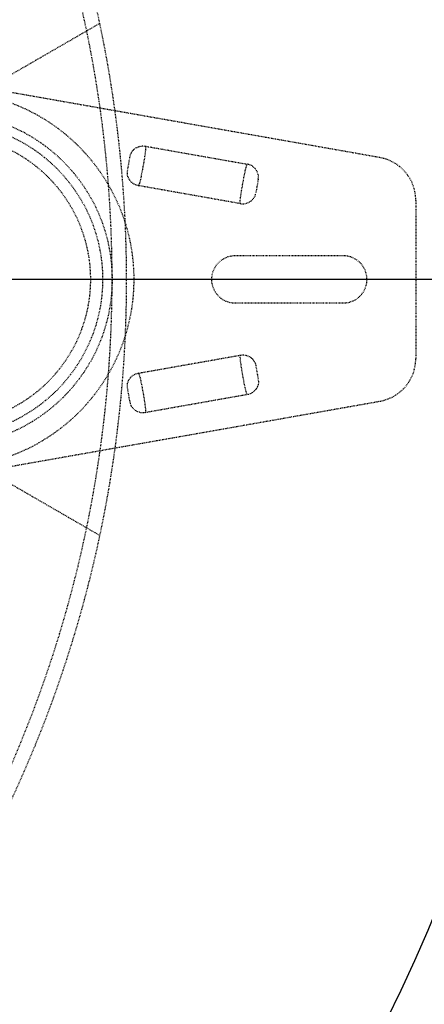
# Model space of a CAD drawing. Header units: millimetres. Extents: x -24622 to 2009, y -1603 to 2074.
# Tile 218 of 256: x 778 to 834, y 1605 to 1741. Entities that reach past the tile are written whole.
import ezdxf
from ezdxf.lldxf.tags import DXFTag

# ---------------------------------------------------------------- set-up
doc = ezdxf.new("R2010")
doc.units = ezdxf.units.MM
doc.linetypes.add('HIDDEN', pattern=[0.2, 0.1, -0.1])
doc.layers.add('DEFAULT_2', color=8, linetype='HIDDEN')
tags = doc.linetypes.add('CENTER', pattern=[2, 1.25, -0.25, 0.25, -0.25]).pattern_tags.tags
tags[10:11] = [DXFTag(74, 4), DXFTag(75, 0), DXFTag(340, '0'), DXFTag(46, 1.0), DXFTag(50, 0.0), DXFTag(44, 0.0), DXFTag(45, 0.0)]
tags[8:9] = [DXFTag(74, 4), DXFTag(75, 0), DXFTag(340, '0'), DXFTag(46, 1.0), DXFTag(50, 0.0), DXFTag(44, 0.0), DXFTag(45, 0.0)]
tags[6:7] = [DXFTag(74, 4), DXFTag(75, 0), DXFTag(340, '0'), DXFTag(46, 1.0), DXFTag(50, 0.0), DXFTag(44, 0.0), DXFTag(45, 0.0)]
tags[4:5] = [DXFTag(74, 4), DXFTag(75, 0), DXFTag(340, '0'), DXFTag(46, 1.0), DXFTag(50, 0.0), DXFTag(44, 0.0), DXFTag(45, 0.0)]
doc.dimstyles.new('副本 12', dxfattribs={"dimtxt": 12, "dimasz": 6, "dimexe": 1, "dimexo": 1.2, "dimgap": 2, "dimtad": 0, "dimtxsty": 'Standard', "dimblk": 'OPEN30', "dimcen": 0, "dimclrd": 5, "dimclre": 3, "dimclrt": 256, "dimadec": 0, "dimazin": 2, "dimtm": 1e-09, "dimtfac": 0.6, "dimtofl": 0, "dimtmove": 0, "dimatfit": 3, "dimldrblk": 'OPEN30', "dimfxl": 0, "dimtolj": 1, "dimarcsym": 0})

# ---------------------------------------------------------------- blocks, each defined once
blk = doc.blocks.new('_Open30')
at = {"color": 0, "linetype": 'ByBlock', "lineweight": -2}
for p, q in [((-1, 0.268), (0, 0)), ((0, 0), (-1, -0.268)), ((0, 0), (-1, 0))]:
    blk.add_line(p, q, dxfattribs=at)
blk = doc.blocks.new('*D157')
at = {"color": 5, "linetype": 'ByBlock', "lineweight": -2}
blk.add_line((796.47, 1521.23), (785.21, 1533.14), dxfattribs=at)
at = {"layer": 'Defpoints', "color": 0, "linetype": 'ByBlock'}
for p in [(465.19, 1871.88), (781.09, 1537.51)]:
    blk.add_point(p, dxfattribs=at)
at = {"color": 5, "linetype": 'ByBlock', "lineweight": -2, "xscale": 6, "yscale": 6, "zscale": 6, "rotation": 133.3724293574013}
blk.add_blockref('_Open30', (781.09, 1537.51), dxfattribs=at)
at = {"linetype": 'ByBlock', "insert": (812.26, 1504.51), "char_height": 12, "attachment_point": 5, "rotation": 313.3724}
blk.add_mtext('\\A1;∅460', dxfattribs=at)

msp = doc.modelspace()

# ---------------------------------------------------------------- linework, layer by layer
at = {"color": 1, "linetype": 'CENTER', "ltscale": 233.68}
msp.add_line((876.144, 1704.694), (370.144, 1704.694), dxfattribs=at)
at = {"color": 7, "linetype": 'Continuous'}
for centre, radius, start, end in [((639.144, 1704.694), 214, 0, 180), ((623.144, 1704.694), 230, 286.94105, 0)]:
    msp.add_arc(centre, radius, start, end, dxfattribs=at)
at = {"layer": 'DEFAULT_2', "color": 8, "linetype": 'HIDDEN'}
for p, q in [((758.144, 1722.014), (789.422, 1740.073)), ((828.186, 1721.523), (772.832, 1731.284)), ((795.752, 1723.101), (809.84, 1720.617)), ((793.278, 1719.709), (793.625, 1721.678)), ((811.352, 1718.553), (811.004, 1716.583)), ((808.878, 1715.16), (794.79, 1717.644)), ((833.144, 1715.615), (833.144, 1693.773)), ((823.144, 1707.944), (808.144, 1707.944)), ((808.144, 1701.444), (823.144, 1701.444)), ((794.79, 1691.744), (808.878, 1694.228)), ((811.004, 1692.805), (811.352, 1690.835)), ((793.625, 1687.71), (793.278, 1689.679)), ((809.84, 1688.771), (795.752, 1686.286)), ((789.422, 1669.315), (758.144, 1687.373)), ((772.832, 1678.104), (828.186, 1687.864))]:
    msp.add_line(p, q, dxfattribs=at)
for radius in [26, 23, 21.688, 20]:
    msp.add_circle((768.144, 1704.694), radius, dxfattribs=at)
for centre, radius, start, end in [((623.144, 1704.694), 170, 275.40872, 180), ((623.144, 1704.694), 168, 0, 180), ((827.144, 1715.615), 6, 0, 80), ((808.144, 1704.694), 3.25, 90, 270), ((823.144, 1704.694), 3.25, 270, 90), ((623.144, 1704.694), 168, 274.85842, 0), ((827.144, 1693.773), 6, 280, 0)]:
    msp.add_arc(centre, radius, start, end, dxfattribs=at)
for points, start_tangent, end_tangent in [([(793.625, 1721.678), (793.891, 1722.331), (794.393, 1722.827), (795.046, 1723.094), (795.752, 1723.101)], (0.1736482, 0.9848078), (0.9848673, -0.1733101)), ([(795.752, 1723.102), (795.758, 1722.656), (795.688, 1722.01), (795.416, 1720.347), (795.259, 1719.48), (795.103, 1718.692), (794.948, 1718.061), (794.79, 1717.644)], (0.1467629, -0.9891717), (-0.4755661, -0.87968)), ([(794.79, 1717.644), (794.129, 1717.892), (793.606, 1718.367), (793.304, 1719.004), (793.278, 1719.709)], (-0.9848304, 0.1735196), (0.1736482, 0.9848078)), ([(808.878, 1715.16), (808.871, 1715.605), (808.942, 1716.252), (809.065, 1717.046), (809.214, 1717.915), (809.371, 1718.781), (809.527, 1719.57), (809.682, 1720.201), (809.84, 1720.617)], (-0.1467207, 0.989178), (0.4759236, 0.8794866)), ([(811.352, 1718.553), (811.022, 1719.894), (809.84, 1720.617)], (0.1736482, 0.9848078), (-0.9848037, 0.1736712)), ([(808.878, 1715.16), (810.236, 1715.435), (811.004, 1716.583)], (0.9848252, -0.1735494), (0.1736482, 0.9848078)), ([(809.84, 1688.77), (809.682, 1689.187), (809.526, 1689.819), (809.371, 1690.607), (809.214, 1691.474), (809.065, 1692.342), (808.942, 1693.137), (808.871, 1693.783), (808.878, 1694.228)], (-0.4761887, 0.8793431), (0.14642, 0.9892225)), ([(808.878, 1694.228), (809.583, 1694.221), (810.237, 1693.953), (810.739, 1693.458), (811.004, 1692.805)], (0.9848118, 0.1736252), (0.1736482, -0.9848078)), ([(793.278, 1689.679), (793.304, 1690.384), (793.606, 1691.021), (794.129, 1691.496), (794.79, 1691.744)], (-0.1736482, 0.9848078), (0.9847383, 0.1740414)), ([(794.79, 1691.744), (794.948, 1691.328), (795.103, 1690.695), (795.259, 1689.908), (795.416, 1689.041), (795.565, 1688.173), (795.688, 1687.379), (795.758, 1686.731), (795.752, 1686.286)], (0.4764186, -0.8792186), (-0.1469223, -0.989148)), ([(811.352, 1690.835), (811.326, 1690.131), (811.023, 1689.493), (810.501, 1689.019), (809.84, 1688.771)], (0.1736482, -0.9848078), (-0.9847903, -0.1737469)), ([(795.752, 1686.286), (795.046, 1686.294), (794.393, 1686.561), (793.891, 1687.056), (793.625, 1687.71)], (-0.9848697, -0.1732966), (-0.1736482, 0.9848078))]:
    msp.add_spline(points, degree=3, dxfattribs=dict(at, start_tangent=start_tangent, end_tangent=end_tangent))

# ---------------------------------------------------------------- dimensions: what is measured, and where the dimension line sits
at = {"color": 5, "linetype": 'ByBlock'}
dim = msp.add_diameter_dim_2p(p1=(465.194, 1871.882), p2=(781.094, 1537.506), dimstyle='副本 12', dxfattribs=at)
dim.commit()
dim.dimension.update_dxf_attribs({"geometry": '*D157', "text_midpoint": (812.263, 1504.513), "dimtype": 163})

doc.saveas('drawing.dxf')
